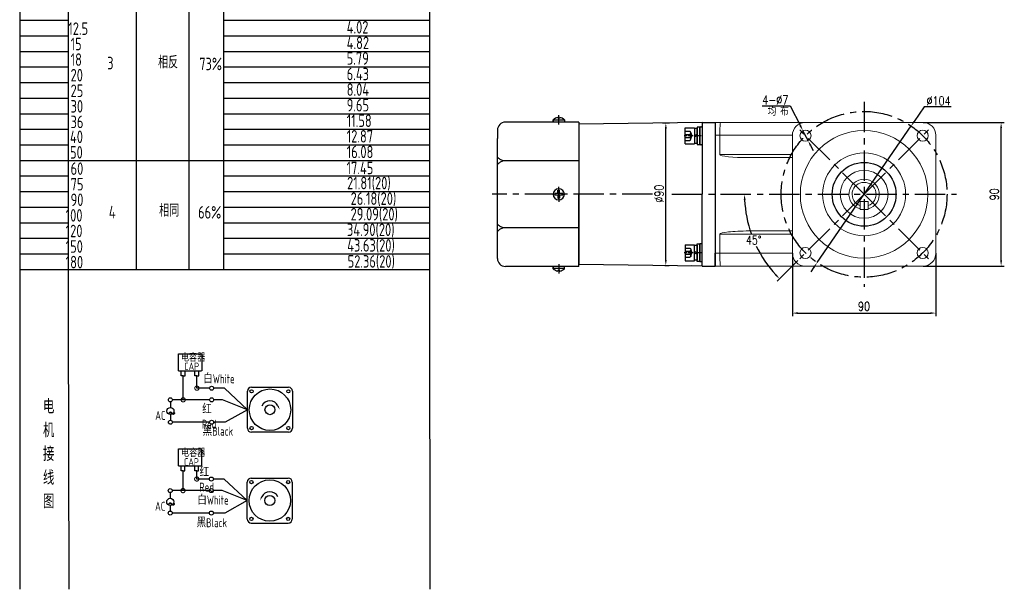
# Model space of a CAD drawing. Header units: inches. Extents: x 837 to 6223, y -2862 to 3098.
# Tile 88 of 139: x 3209 to 3827, y 161 to 518. Entities that reach past the tile are written whole.
import ezdxf

# ---------------------------------------------------------------- set-up
doc = ezdxf.new("R2010")
doc.units = ezdxf.units.IN
doc.header["$LTSCALE"] = 10
doc.header["$MEASUREMENT"] = 0
doc.linetypes.add('CENTER', pattern=[10.16, 6.35, -1.27, 1.27, -1.27])
doc.linetypes.add('HIDDEN', pattern=[1.905, 1.27, -0.635])
for name, color, linetype in [('1轮廓实线层', 7, 'Continuous'), ('2细线层', 4, 'Continuous'), ('3中心线层', 1, 'CENTER'), ('4虚线层', 6, 'HIDDEN'), ('6文字层', 3, 'Continuous'), ('7标注层', 4, 'Continuous')]:
    doc.layers.add(name, color=color, linetype=linetype)
doc.styles.add('PC_TEXTSTYLE', font='isocp.shx', dxfattribs={"width": 0.8, "bigfont": 'HZFS.SHX'})
doc.styles.add('TH_GBDIM', font='romans.shx', dxfattribs={"width": 0.8, "bigfont": 'gbcbig.shx'})
doc.dimstyles.new('TH_GBDIM', dxfattribs={"dimtxt": 3.5, "dimasz": 2.5, "dimexe": 2, "dimexo": 0, "dimgap": 1, "dimtad": 1, "dimdec": 4, "dimdsep": 46, "dimtxsty": 'TH_GBDIM', "dimcen": 0.09, "dimclrd": 4, "dimclre": 4, "dimclrt": 3, "dimadec": 0, "dimazin": 0, "dimtfac": 1, "dimtdec": 4, "dimtmove": 0, "dimatfit": 3, "dimfxl": 1, "dimtzin": 0, "dimarcsym": 0})
doc.dimstyles.new('角度标注', dxfattribs={"dimtxt": 3.5, "dimasz": 3, "dimexe": 2, "dimexo": 0, "dimgap": 1, "dimtad": 1, "dimtih": 1, "dimtoh": 1, "dimdsep": 46, "dimtxsty": 'PC_TEXTSTYLE', "dimsah": 1, "dimcen": 0.09, "dimclrd": 4, "dimclrt": 3, "dimadec": 0, "dimazin": 0, "dimtfac": 0.7, "dimtmove": 0, "dimatfit": 0, "dimfxl": 1, "dimtzin": 0, "dimarcsym": 0})

# ---------------------------------------------------------------- blocks, each defined once
blk = doc.blocks.new('_DotSmall')
at = {"color": 0, "linetype": 'ByBlock', "const_width": 0.5}
blk.add_lwpolyline([(-0.0625, 0, 1), (0.0625, 0, 1)], format="xyb", close=True, dxfattribs=at)
blk = doc.blocks.new('*D613')
at = {"layer": '7标注层', "color": 4, "lineweight": -2, "transparency": 16777216}
for p, q in [((3617.11, 453.34), (3612.73, 453.34)), ((3614.73, 367.45), (3614.73, 449.84)), ((3614.1, 363.95), (3616.73, 363.95))]:
    blk.add_line(p, q, dxfattribs=at)
at = {"layer": '7标注层', "color": 4, "transparency": 16777216}
for points in [[(3614.15, 449.84), (3615.31, 449.84), (3614.73, 453.34)], [(3614.15, 367.45), (3615.31, 367.45), (3614.73, 363.95)]]:
    blk.add_solid(points, dxfattribs=at)
at = {"layer": 'Defpoints', "color": 0, "transparency": 16777216}
for p in [(3614.73, 453.34), (3617.11, 453.34), (3614.1, 363.95)]:
    blk.add_point(p, dxfattribs=at)
at = {"layer": '7标注层', "color": 3, "transparency": 16777216, "insert": (3610.48, 409.03), "char_height": 5.5, "attachment_point": 5, "rotation": 90, "style": 'TH_GBDIM'}
blk.add_mtext('%%C90', dxfattribs=at)
blk = doc.blocks.new('*D746')
at = {"layer": '7标注层', "color": 4, "lineweight": -2, "transparency": 16777216}
for p, q in [((3776.1, 453.62), (3827.04, 453.62)), ((3825.04, 367.12), (3825.04, 450.12)), ((3776.1, 363.62), (3827.04, 363.62))]:
    blk.add_line(p, q, dxfattribs=at)
at = {"layer": '7标注层', "color": 4, "transparency": 16777216}
for points in [[(3824.46, 450.12), (3825.62, 450.12), (3825.04, 453.62)], [(3824.46, 367.12), (3825.62, 367.12), (3825.04, 363.62)]]:
    blk.add_solid(points, dxfattribs=at)
at = {"layer": 'Defpoints', "color": 0, "transparency": 16777216}
for p in [(3776.1, 453.62), (3825.04, 453.62), (3776.1, 363.62)]:
    blk.add_point(p, dxfattribs=at)
at = {"layer": '7标注层', "color": 3, "transparency": 16777216, "insert": (3820.79, 408.62), "char_height": 5.5, "attachment_point": 5, "rotation": 90, "style": 'TH_GBDIM'}
blk.add_mtext('90', dxfattribs=at)
blk = doc.blocks.new('*D747')
at = {"layer": '7标注层', "color": 4, "lineweight": -2, "transparency": 16777216}
for p, q in [((3694.1, 371.62), (3694.1, 332.12)), ((3784.1, 371.62), (3784.1, 332.12)), ((3697.6, 334.12), (3780.6, 334.12))]:
    blk.add_line(p, q, dxfattribs=at)
at = {"layer": '7标注层', "color": 4, "transparency": 16777216}
for points in [[(3697.6, 334.7), (3697.6, 333.53), (3694.1, 334.12)], [(3780.6, 334.7), (3780.6, 333.53), (3784.1, 334.12)]]:
    blk.add_solid(points, dxfattribs=at)
at = {"layer": 'Defpoints', "color": 0, "transparency": 16777216}
for p in [(3694.1, 371.62), (3784.1, 371.62), (3784.1, 334.12)]:
    blk.add_point(p, dxfattribs=at)
at = {"layer": '7标注层', "color": 3, "transparency": 16777216, "insert": (3739.1, 338.37), "char_height": 5.5, "attachment_point": 5, "style": 'TH_GBDIM'}
blk.add_mtext('90', dxfattribs=at)
blk = doc.blocks.new('*D748')
at = {"layer": '7标注层', "color": 4, "lineweight": -2, "transparency": 16777216}
for p, q in [((3675.15, 464.02), (3692.7, 464.02)), ((3692.7, 464.02), (3699.12, 451.61)), ((3703.94, 442.29), (3700.73, 448.5)), ((3705.55, 439.18), (3707.16, 436.07))]:
    blk.add_line(p, q, dxfattribs=at)
at = {"layer": '7标注层', "color": 4, "transparency": 16777216}
for points in [[(3699.64, 451.88), (3698.6, 451.34), (3700.73, 448.5)], [(3706.07, 439.44), (3705.03, 438.91), (3703.94, 442.29)]]:
    blk.add_solid(points, dxfattribs=at)
at = {"layer": 'Defpoints', "color": 0, "transparency": 16777216}
for p in [(3700.73, 448.5), (3703.94, 442.29)]:
    blk.add_point(p, dxfattribs=at)
at = {"layer": '7标注层', "color": 3, "transparency": 16777216, "insert": (3683.42, 467.77), "char_height": 5.5, "attachment_point": 5, "style": 'TH_GBDIM'}
blk.add_mtext('{4-∅7}', dxfattribs=at)
blk = doc.blocks.new('*D618')
at = {"layer": '7标注层', "color": 4, "lineweight": -2, "transparency": 16777216}
for p, q in [((3776.82, 463.45), (3770.56, 454.35)), ((3793.74, 463.45), (3776.82, 463.45)), ((3709.63, 365.78), (3768.58, 451.47)), ((3707.65, 362.9), (3705.66, 360.02))]:
    blk.add_line(p, q, dxfattribs=at)
at = {"layer": '7标注层', "color": 4, "transparency": 16777216}
for points in [[(3770.08, 454.68), (3771.04, 454.02), (3768.58, 451.47)], [(3707.17, 363.23), (3708.13, 362.57), (3709.63, 365.78)]]:
    blk.add_solid(points, dxfattribs=at)
at = {"layer": 'Defpoints', "color": 0, "transparency": 16777216}
for p in [(3768.58, 451.47), (3709.63, 365.78)]:
    blk.add_point(p, dxfattribs=at)
at = {"layer": '7标注层', "color": 3, "transparency": 16777216, "insert": (3785.78, 467.2), "char_height": 5.5, "attachment_point": 5, "style": 'TH_GBDIM'}
blk.add_mtext('{∅104}{}{}', dxfattribs=at)
blk = doc.blocks.new('*D619')
at = {"layer": '7标注层', "color": 0, "lineweight": -2, "transparency": 16777216}
blk.add_line((3697.55, 367.07), (3684.66, 354.18), dxfattribs=at)
at = {"layer": '7标注层', "color": 4, "lineweight": -2, "transparency": 16777216}
for start, end in [(182.67401, 199.43177), (205.63794, 222.32599)]:
    blk.add_arc((3739.1, 408.62), 75, start, end, dxfattribs=at)
at = {"layer": '7标注层', "color": 4, "transparency": 16777216}
for points in [[(3663.6, 405.11), (3664.77, 405.14), (3664.1, 408.62)], [(3684.08, 358.53), (3683.23, 357.72), (3686.07, 355.59)]]:
    blk.add_solid(points, dxfattribs=at)
at = {"layer": 'Defpoints', "color": 0, "transparency": 16777216}
for p in [(3589.74, 408.62), (3739.1, 408.62), (3797.1, 408.62), (3666.66, 389.21), (3697.55, 367.07)]:
    blk.add_point(p, dxfattribs=at)
at = {"layer": '7标注层', "color": 3, "transparency": 16777216, "insert": (3669.81, 379.92), "char_height": 5.5, "attachment_point": 5, "style": 'TH_GBDIM'}
blk.add_mtext('45°', dxfattribs=at)
blk = doc.blocks.new('GB／T70.1M6M10')
at = {"layer": '1轮廓实线层'}
for p, q in [((0, -5), (0, 5)), ((0, 5), (6, 5)), ((6, 5), (6, -5)), ((0, -5), (6, -5))]:
    blk.add_line(p, q, dxfattribs=at)
at = {"layer": '3中心线层', "ltscale": 0.05}
blk.add_line((10.11, 0), (-0.6, 0), dxfattribs=at)
at = {"layer": '4虚线层'}
for p, q in [((0, 2.86), (3, 2.86)), ((0, 0.95), (3, 0.95)), ((3.6, 1.91), (4.15, 0)), ((3.6, -1.91), (4.15, 0)), ((0, -0.95), (3, -0.95)), ((0, -2.86), (3, -2.86))]:
    blk.add_line(p, q, dxfattribs=at)
for centre in [(2.54, 1.91), (2.54, 0), (2.54, -1.91)]:
    blk.add_arc(centre, 1.06, 295.62979, 64.37021, dxfattribs=at)
blk = doc.blocks.new('GB848_6_1.6_R')
at = {"layer": '1轮廓实线层'}
for p, q in [((-3.2, 1.6), (-5.5, 1.6)), ((-5.5, 1.6), (-5.5, 0)), ((-5.5, 0), (-3.2, 0)), ((3.2, 1.6), (-3.2, 1.6)), ((-3.2, 0), (3.2, 0)), ((5.5, 1.6), (3.2, 1.6)), ((3.2, 0), (5.5, 0)), ((5.5, 0), (5.5, 1.6))]:
    blk.add_line(p, q, dxfattribs=at)
blk = doc.blocks.new('GB93_6_0.8_R')
at = {"layer": '1轮廓实线层'}
for p, q in [((4.65, 1.6), (-4.65, 1.6)), ((-4.65, 1.6), (-4.65, 0)), ((-4.65, 0), (4.65, 0)), ((0, 0), (-0.69, 1.6)), ((0.86, 0), (0.17, 1.6)), ((4.65, 0), (4.65, 1.6))]:
    blk.add_line(p, q, dxfattribs=at)

msp = doc.modelspace()

# ---------------------------------------------------------------- linework, layer by layer
for p, q in [((3544.10366, 454.17717), (3544.10366, 455.30977)), ((3544.10366, 455.30977), (3544.10366, 453.87442)), ((3551.10366, 455.21536), (3544.10366, 455.21536)), ((3547.00366, 456.90262), (3547.00366, 456.47442)), ((3548.20366, 456.47442), (3547.00366, 456.47442)), ((3548.20366, 456.90262), (3548.20366, 456.47442)), ((3551.10366, 455.30977), (3551.10366, 453.87442)), ((3637.60366, 453.62442), (3560.10366, 452.55698)), ((3637.60366, 453.62442), (3645.60366, 453.62442)), ((3637.60366, 453.62442), (3637.60366, 453.62143)), ((3637.60366, 453.62442), (3637.60366, 408.62442)), ((3637.60366, 453.62442), (3637.60366, 408.62442)), ((3645.60366, 453.62442), (3645.60366, 445.62442)), ((3645.60366, 453.62442), (3645.60366, 445.62442)), ((3636.00366, 450.47458), (3636.00366, 440.07458)), ((3637.60366, 363.62442), (3637.60366, 408.62442)), ((3637.60366, 363.62442), (3637.60366, 408.62442)), ((3636.00366, 366.78024), (3636.00366, 377.18024)), ((3645.60366, 363.62442), (3645.60366, 371.62442)), ((3645.60366, 363.62442), (3645.60366, 371.62442)), ((3637.60366, 363.62442), (3560.10366, 364.69186)), ((3544.10366, 361.93907), (3544.10366, 363.37442)), ((3544.10366, 363.07167), (3544.10366, 361.93907)), ((3551.10366, 362.03348), (3544.10366, 362.03348)), ((3548.20366, 360.77442), (3547.00366, 360.77442)), ((3547.00366, 360.34622), (3547.00366, 360.77442)), ((3548.20366, 360.34622), (3548.20366, 360.77442)), ((3551.10366, 361.93907), (3551.10366, 363.37442)), ((3637.60366, 363.62442), (3631.0454, 363.71475)), ((3637.60366, 363.62442), (3637.60366, 363.62741)), ((3637.60366, 363.62442), (3645.60366, 363.62442))]:
    msp.add_line(p, q)
at = {"color": 7, "linetype": 'Continuous', "lineweight": 15}
for p, q in [((3645.60366, 453.62442), (3649.0419, 453.62442)), ((3649.0419, 453.62442), (3702.10366, 453.62442)), ((3776.10366, 453.62442), (3702.10366, 453.62442)), ((3648.60366, 445.62442), (3645.60366, 445.62442)), ((3694.10366, 445.62442), (3648.60366, 445.62442)), ((3648.60366, 433.62442), (3648.60366, 445.62442)), ((3694.10366, 445.62442), (3694.10366, 371.62442)), ((3784.10366, 371.62442), (3784.10366, 445.62442)), ((3648.60366, 433.62442), (3694.10366, 433.62442)), ((3694.10366, 431.62442), (3666.91322, 431.62442)), ((3741.60366, 404.12442), (3736.60366, 404.12442)), ((3736.60366, 399.12442), (3736.60366, 404.12442)), ((3741.60366, 404.12442), (3741.60366, 399.12442)), ((3741.60366, 399.12442), (3736.60366, 399.12442)), ((3694.10366, 383.62442), (3648.60366, 383.62442)), ((3648.60366, 383.62442), (3648.60366, 371.62442)), ((3666.91322, 385.62442), (3694.10366, 385.62442)), ((3645.60366, 371.62442), (3648.60366, 371.62442)), ((3648.60366, 371.62442), (3694.10366, 371.62442)), ((3649.0419, 363.62442), (3645.60366, 363.62442)), ((3702.10366, 363.62442), (3649.0419, 363.62442)), ((3702.10366, 363.62442), (3776.10366, 363.62442))]:
    msp.add_line(p, q, dxfattribs=at)
for centre, radius in [((3702.33411, 445.39397), 3.5), ((3739.10366, 408.62442), 40), ((3775.87321, 445.39397), 3.5), ((3739.10366, 408.62442), 26), ((3739.10366, 408.62442), 15), ((3702.33411, 371.85487), 3.5), ((3775.87321, 371.85487), 3.5)]:
    msp.add_circle(centre, radius, dxfattribs=at)
for centre, radius, start, end in [((3548.56355, 450.62628), 6.46728, 103.95724298, 133.59914619), ((3546.64376, 450.62628), 6.46728, 46.40085381, 76.04275702), ((3636.40366, 450.47458), 0.4, 90, 180), ((3637.20366, 451.27458), 0.4, 270, 0), ((3636.40366, 440.07458), 0.4, 180, 270), ((3637.20366, 439.27458), 0.4, 0, 90), ((3636.40366, 377.18024), 0.4, 90, 180), ((3637.20366, 377.98024), 0.4, 270, 0), ((3636.40366, 366.78024), 0.4, 180, 270), ((3637.20366, 365.98024), 0.4, 0, 90), ((3548.56355, 366.62256), 6.46728, 226.40085381, 256.04275702), ((3546.64376, 366.62256), 6.46728, 283.95724298, 313.59914619)]:
    msp.add_arc(centre, radius, start, end)
for centre, radius, start, end in [((3702.10366, 445.62442), 8, 90, 180), ((3776.10366, 445.62442), 8, 0, 90), ((3739.10366, 408.62442), 9.5, 285.25753483, 254.74247148), ((3739.10366, 408.62442), 7.5, 289.47122063, 250.52877937), ((3739.10366, 408.62442), 9.5, 269.98842936, 270.01157064), ((3702.10366, 371.62442), 8, 180, 270), ((3776.10366, 371.62442), 8, 270, 0)]:
    msp.add_arc(centre, radius, start, end, dxfattribs=at)
for centre, major_axis, ratio, start_param, end_param in [((3649.0419, 445.62442), (0, 8), 0.054780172, 0, 1.570796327), ((3666.91322, 433.62442), (18.30956, 0), 0.109232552, 3.141592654, 4.71238898), ((3666.91322, 383.62442), (-18.30956, 0), 0.109232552, 4.71238898, 6.283185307), ((3649.0419, 371.62442), (0, 8), 0.054780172, 1.570796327, 3.141592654)]:
    msp.add_ellipse(centre, major_axis=major_axis, ratio=ratio, start_param=start_param, end_param=end_param, dxfattribs=at)
for points in [[(3636.40366, 450.87458), (3637.20366, 450.87458)], [(3637.20366, 439.67458), (3636.40366, 439.67458)], [(3637.20366, 377.58024), (3636.40366, 377.58024)], [(3636.40366, 366.38024), (3637.20366, 366.38024)]]:
    msp.add_open_spline(points, degree=1)
for points, knots in [([(3736.60366, 402.08607), (3736.60366, 402.02295), (3736.60366, 401.89663), (3736.60366, 401.7301), (3736.60366, 401.6109), (3736.60366, 401.55892), (3736.60366, 401.55469), (3736.60366, 401.55335)], [0, 0, 0, 0, 0.233369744, 0.467050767, 0.691530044, 0.902046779, 1, 1, 1, 1]), ([(3741.60366, 401.55335), (3741.60366, 401.55874), (3741.60366, 401.56952), (3741.60366, 401.653), (3741.60366, 401.77714), (3741.60366, 401.92829), (3741.60366, 402.03612), (3741.60366, 402.08607)], [0, 0, 0, 0, 0.198786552, 0.397408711, 0.600670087, 0.815045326, 1, 1, 1, 1])]:
    msp.add_open_spline(points, degree=3, knots=knots, dxfattribs=at)
at = {"layer": '1轮廓实线层'}
for p, q in [((3466.41128, 796.21077), (3466.41128, 349.28546)), ((3209.46445, 625.69859), (3209.46445, 321.2243)), ((3209.46445, 619.72821), (3209.46445, 304.59293)), ((3549.59072, 453.87442), (3514.10366, 453.87442)), ((3560.10366, 453.87442), (3549.59072, 453.87442)), ((3560.10366, 453.87442), (3560.10366, 452.67442)), ((3560.10366, 452.67442), (3560.10366, 429.62531)), ((3560.10366, 452.55698), (3560.10366, 364.69186)), ((3509.10366, 448.87442), (3509.10366, 443.61952)), ((3509.10366, 373.62932), (3509.10366, 443.61952)), ((3560.10366, 429.62531), (3512.82745, 429.62531)), ((3560.10366, 429.62531), (3560.10366, 408.62442)), ((3547.10366, 409.12442), (3545.10366, 409.12442)), ((3545.10366, 408.62442), (3545.10366, 409.12442)), ((3545.10366, 408.62442), (3545.10366, 408.12442)), ((3547.10366, 408.12442), (3545.10366, 408.12442)), ((3547.10366, 409.12442), (3547.10366, 411.12442)), ((3547.10366, 411.12442), (3548.10366, 411.12442)), ((3547.10366, 408.12442), (3547.10366, 406.12442)), ((3548.10366, 409.12442), (3548.10366, 411.12442)), ((3550.10366, 409.12442), (3548.10366, 409.12442)), ((3550.10366, 408.12442), (3548.10366, 408.12442)), ((3548.10366, 408.12442), (3548.10366, 406.12442)), ((3550.10366, 408.62442), (3550.10366, 409.12442)), ((3550.10366, 408.62442), (3550.10366, 408.12442)), ((3560.10366, 387.62353), (3560.10366, 408.62442)), ((3547.10366, 406.12442), (3548.10366, 406.12442)), ((3560.10366, 387.62353), (3512.82745, 387.62353)), ((3560.10366, 364.57442), (3560.10366, 387.62353)), ((3509.10366, 368.37442), (3509.10366, 373.62932)), ((3209.46445, 364.40489), (3209.46445, 160.87336)), ((3560.10366, 363.37442), (3560.10366, 364.57442)), ((3549.59072, 363.37442), (3514.10366, 363.37442)), ((3560.10366, 363.37442), (3549.59072, 363.37442)), ((3209.46445, 349.28546), (3209.46445, 160.87336)), ((3466.41128, 349.28546), (3466.72337, 160.87337))]:
    msp.add_line(p, q, dxfattribs=at)
at = {"layer": '1轮廓实线层', "color": 0}
for p, q in [((3645.60366, 453.62442), (3645.60366, 363.62442)), ((3645.60366, 453.62442), (3645.60366, 363.62442)), ((3645.60366, 451.62442), (3645.60366, 450.72442)), ((3645.60366, 451.62442), (3645.60366, 450.72442))]:
    msp.add_line(p, q, dxfattribs=at)
at = {"layer": '1轮廓实线层'}
msp.add_circle((3739.10366, 408.62442), 20, dxfattribs=at)
for centre, radius, start, end in [((3514.10366, 448.87442), 5, 90, 180), ((3547.60366, 408.62442), 3.5, 0, 180), ((3547.60366, 408.62442), 3.5, 180, 0), ((3514.10366, 368.37442), 5, 180, 270)]:
    msp.add_arc(centre, radius, start, end, dxfattribs=at)
for points in [[(3512.82745, 429.62531), (3510.7951, 430.49316), (3509.10366, 431.91097)], [(3512.82745, 429.62531), (3510.7951, 428.75746), (3509.10366, 427.33965)], [(3512.82745, 387.62353), (3510.7951, 388.49138), (3509.10366, 389.90919)], [(3512.82745, 387.62353), (3510.7951, 386.75568), (3509.10366, 385.33787)]]:
    msp.add_spline(points, degree=3, dxfattribs=at)
at = {"layer": '2细线层'}
for p, q in [((3239.99072, 332.17535), (3239.99072, 592.00925)), ((3282.64809, 361.48686), (3282.64809, 592.00925)), ((3315.82068, 361.48686), (3315.82068, 592.00925)), ((3337.48778, 361.48686), (3337.48778, 592.00925)), ((3209.46445, 517.81495), (3239.99072, 517.81495)), ((3337.48778, 517.81495), (3466.41128, 517.81495)), ((3209.46445, 508.04445), (3239.99072, 508.04445)), ((3337.48778, 508.04445), (3466.41128, 508.04445)), ((3209.46445, 498.27394), (3239.99072, 498.27394)), ((3337.48778, 498.27394), (3466.41128, 498.27394)), ((3209.46445, 488.50344), (3239.99072, 488.50344)), ((3337.48778, 488.50344), (3466.41128, 488.50344)), ((3209.46445, 478.73293), (3239.99072, 478.73293)), ((3337.48778, 478.73293), (3466.41128, 478.73293)), ((3209.46445, 468.96243), (3239.99072, 468.96243)), ((3337.48778, 468.96243), (3466.41128, 468.96243)), ((3209.46445, 459.19192), (3239.99072, 459.19192)), ((3337.48778, 459.19192), (3466.41128, 459.19192)), ((3209.46445, 449.42142), (3239.99072, 449.42142)), ((3337.48778, 449.42142), (3466.41128, 449.42142)), ((3209.46445, 439.65091), (3239.99072, 439.65091)), ((3337.48778, 439.65091), (3466.41128, 439.65091)), ((3209.46445, 429.8804), (3337.48778, 429.8804)), ((3337.48778, 429.8804), (3466.41128, 429.8804)), ((3209.46445, 420.1099), (3239.99072, 420.1099)), ((3337.48778, 420.1099), (3466.41128, 420.1099)), ((3209.46445, 410.33939), (3239.99072, 410.33939)), ((3337.48778, 410.33939), (3466.41128, 410.33939)), ((3209.46445, 400.56889), (3239.99072, 400.56889)), ((3337.48778, 400.56889), (3466.41128, 400.56889)), ((3209.46445, 390.79838), (3239.99072, 390.79838)), ((3337.48778, 390.79838), (3466.41128, 390.79838)), ((3209.46445, 381.02788), (3239.99072, 381.02788)), ((3337.48778, 381.02788), (3466.41128, 381.02788)), ((3209.46445, 371.25737), (3239.99072, 371.25737)), ((3337.48778, 371.25737), (3466.41128, 371.25737)), ((3209.46445, 361.48686), (3337.48778, 361.48686)), ((3337.48778, 361.48686), (3466.41128, 361.48686)), ((3240.44165, 160.87337), (3239.99072, 332.17535)), ((3309.10415, 297.97172), (3309.10415, 308.65062)), ((3309.10415, 308.65062), (3323.63648, 308.65062)), ((3323.63648, 308.65062), (3323.63648, 297.97172)), ((3309.10415, 297.97172), (3323.57817, 297.97172)), ((3310.8078, 294.77561), (3310.8078, 297.97172)), ((3313.15507, 294.77561), (3313.15507, 297.97172)), ((3319.41364, 294.78318), (3319.41364, 297.9793)), ((3321.76091, 294.78318), (3321.76091, 297.9793)), ((3312.01535, 294.77561), (3310.8078, 294.77561)), ((3311.98143, 294.77561), (3313.18898, 294.77561)), ((3312.01535, 279.71911), (3312.01535, 294.77561)), ((3320.62119, 294.78318), (3319.41364, 294.78318)), ((3320.58728, 294.78318), (3321.79483, 294.78318)), ((3320.62119, 287.01808), (3320.62119, 294.8144)), ((3328.56775, 287.01808), (3320.62119, 287.01808)), ((3337.89842, 287.01808), (3331.08281, 287.01808)), ((3352.32741, 273.51941), (3337.89842, 287.01808)), ((3328.57359, 279.71911), (3312.01535, 279.71911)), ((3352.32741, 273.51941), (3338.33539, 265.65942)), ((3328.56775, 265.65942), (3305.29927, 265.65942)), ((3338.33539, 265.65942), (3331.08281, 265.65942)), ((3309.02023, 238.28197), (3309.02023, 248.96088)), ((3309.02023, 248.96088), (3323.55256, 248.96088)), ((3323.55256, 248.96088), (3323.55256, 238.28197)), ((3309.02023, 238.28197), (3323.49425, 238.28197)), ((3310.72388, 235.08586), (3310.72388, 238.28197)), ((3311.93143, 235.08586), (3310.72388, 235.08586)), ((3311.89751, 222.75539), (3311.89751, 235.08586)), ((3311.89751, 235.08586), (3313.10506, 235.08586)), ((3313.07115, 235.08586), (3313.07115, 238.28197)), ((3319.32972, 235.09343), (3319.32972, 238.28955)), ((3320.53727, 235.09343), (3319.32972, 235.09343)), ((3320.50336, 235.09343), (3321.71091, 235.09343)), ((3320.50336, 230.05436), (3320.50336, 235.08699)), ((3321.67699, 235.09343), (3321.67699, 238.28955)), ((3328.44991, 230.05436), (3320.50336, 230.05436)), ((3337.78059, 230.05436), (3330.96498, 230.05436)), ((3352.20958, 216.55569), (3337.78059, 230.05436)), ((3328.45576, 222.75539), (3311.89751, 222.75539)), ((3352.20958, 216.55569), (3338.21755, 208.6957)), ((3328.44991, 208.6957), (3305.18144, 208.6957)), ((3338.21755, 208.6957), (3330.96498, 208.6957)), ((3354.71892, 202.44067), (3377.93027, 202.44067))]:
    msp.add_line(p, q, dxfattribs=at)
at = {"layer": '2细线层', "color": 4}
for p, q in [((3352.32741, 261.91373), (3352.32741, 285.12508)), ((3354.83675, 287.63442), (3378.0481, 287.63442)), ((3380.55744, 285.12508), (3380.55744, 261.91373)), ((3378.0481, 259.40439), (3354.83675, 259.40439)), ((3355.86459, 259.40439), (3354.83675, 259.40439)), ((3354.71892, 230.6707), (3377.93027, 230.6707)), ((3352.20958, 204.95001), (3352.20958, 228.16136)), ((3380.4396, 228.16136), (3380.4396, 204.95001))]:
    msp.add_line(p, q, dxfattribs=at)
at = {"layer": '2细线层'}
for points in [[(3371.4763, 275.86674, 0, 0, 0), (3371.4763, 275.86674, 0.941, 0, 0), (3372.60285, 273.45084, 0, 0, 0)], [(3361.29072, 218.90302, 0, 0, 0), (3361.29072, 218.90302, 0.941, 0, 0), (3360.16417, 216.48712, 0, 0, 0)]]:
    msp.add_lwpolyline(points, format="xyseb", dxfattribs=at)
for centre in [(3329.82528, 287.01808), (3303.98685, 279.71911), (3329.83112, 279.71911), (3304.00759, 265.65942), (3329.82528, 265.65942), (3329.70745, 230.05436), (3303.86901, 222.75539), (3329.71329, 222.75539), (3303.88975, 208.6957), (3329.70745, 208.6957)]:
    msp.add_circle(centre, 1.25753, dxfattribs=at)
at = {"layer": '2细线层', "color": 4}
for centre, radius in [((3366.44243, 273.51941), 12.99077), ((3354.90903, 285.0528), 1.01942), ((3377.97582, 285.0528), 1.01942), ((3366.44243, 273.51941), 3.13667), ((3354.90903, 261.98601), 1.01942), ((3377.97582, 261.98601), 1.01942), ((3366.32459, 216.55569), 12.99077), ((3354.7912, 228.08908), 1.01942), ((3377.85798, 228.08908), 1.01942), ((3366.32459, 216.55569), 3.13667), ((3354.7912, 205.02229), 1.01942), ((3377.85798, 205.02229), 1.01942)]:
    msp.add_circle(centre, radius, dxfattribs=at)
for centre, start, end in [((3354.83675, 285.12508), 90, 180), ((3378.0481, 285.12508), 0, 90), ((3354.83675, 261.91373), 180, 270), ((3378.0481, 261.91373), 270, 0), ((3354.71892, 228.16136), 90, 180), ((3377.93027, 228.16136), 0, 90), ((3354.71892, 204.95001), 180, 270), ((3377.93027, 204.95001), 270, 0)]:
    msp.add_arc(centre, 2.50934, start, end, dxfattribs=at)
at = {"layer": '2细线层'}
for centre in [(3366.44243, 273.51941), (3366.32459, 216.55569)]:
    msp.add_arc(centre, 5.55426, 25, 156.22351377, dxfattribs=at)
at = {"layer": '3中心线层', "ltscale": 0.3}
for p, q in [((3739.10366, 466.62442), (3739.10366, 350.62442)), ((3739.10366, 408.62442), (3697.54861, 450.17946)), ((3739.10366, 408.62442), (3780.6587, 450.17946)), ((3606.38511, 408.62442), (3505.89081, 408.62442)), ((3618.59011, 408.62442), (3797.10366, 408.62442)), ((3739.10366, 408.62442), (3697.54861, 367.06938)), ((3739.10366, 408.62442), (3780.6587, 367.06938))]:
    msp.add_line(p, q, dxfattribs=at)
at = {"layer": '3中心线层'}
for p, q in [((3547.60366, 452.34887), (3547.60366, 458.20523)), ((3547.60366, 407.57152), (3547.60366, 413.35273)), ((3547.60366, 409.67732), (3547.60366, 403.89611)), ((3547.60366, 364.89997), (3547.60366, 359.04361))]:
    msp.add_line(p, q, dxfattribs=at)
at = {"layer": '3中心线层', "ltscale": 0.3}
msp.add_circle((3739.10366, 408.62442), 52, dxfattribs=at)
at = {"layer": '7标注层'}
for p, q in [((3304.00032, 278.46165), (3304.00256, 274.90159)), ((3312.01535, 279.71911), (3305.24438, 279.71911)), ((3336.60718, 279.71911), (3331.08865, 279.71911)), ((3352.32741, 273.51941), (3336.60718, 279.71911)), ((3304.00534, 270.47701), (3304.00759, 266.91695)), ((3311.89751, 222.75539), (3305.12654, 222.75539)), ((3336.48935, 222.75539), (3330.97082, 222.75539)), ((3352.20958, 216.55569), (3336.48935, 222.75539)), ((3303.88248, 221.49793), (3303.88473, 217.93787)), ((3303.88751, 213.51329), (3303.88975, 209.95323))]:
    msp.add_line(p, q, dxfattribs=at)
for centre in [(3304.00395, 272.6893), (3303.88612, 215.72558)]:
    msp.add_circle(centre, 2.21229, dxfattribs=at)

# ---------------------------------------------------------------- block references
at = {"layer": '1轮廓实线层'}
msp.add_blockref('GB／T70.1M6M10', (3626.80366, 445.27458), dxfattribs=at)
for name, rotation in [('GB93_6_0.8_R', 89.99999999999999), ('GB848_6_1.6_R', 270)]:
    msp.add_blockref(name, (3634.40366, 445.27458), dxfattribs=dict(at, rotation=rotation))
at = {"layer": '1轮廓实线层', "xscale": -1}
for name, p, rotation in [('GB／T70.1M6M10', (3626.80365, 371.97425), 179.9999986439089), ('GB848_6_1.6_R', (3634.40365, 371.97425), 269.9999986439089), ('GB93_6_0.8_R', (3634.40365, 371.97425), 89.99999864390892)]:
    msp.add_blockref(name, p, dxfattribs=dict(at, rotation=rotation))
at = {"layer": '2细线层'}
for p, xscale, yscale, zscale, rotation in [((3320.62119, 287.01808), 5.299573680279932, 5.299573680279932, 5.299573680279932, 0.05529606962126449), ((3312.01535, 279.71911), 5.299573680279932, 5.299573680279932, 5.299573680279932, 0.05529606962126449), ((3320.50336, 230.05436), 5.299573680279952, 5.299573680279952, 5.299573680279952, 0.05529606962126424), ((3311.89751, 222.75539), 5.299573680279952, 5.299573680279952, 5.299573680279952, 0.05529606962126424)]:
    msp.add_blockref('_DotSmall', p, dxfattribs=dict(at, xscale=xscale, yscale=yscale, zscale=zscale, rotation=rotation))

# ---------------------------------------------------------------- texts
at = {"layer": '6文字层', "style": 'PC_TEXTSTYLE'}
for s, insert, char_height, width, attachment_point in [('{\\C3;                   12.5}', (3171.68642, 516.45893), 7.8539044, 91.6376662, 1), ('{\\C3;                4.02}', (3357.09679, 517.31765), 7.8539044, 91.6376662, 1), ('{\\C3;                   15}', (3173.14844, 506.81016), 7.8539044, 91.6376662, 1), ('{\\C3;                4.82}', (3357.09679, 507.54714), 7.8539044, 91.6376662, 1), ('{\\C3;                   18}', (3173.14844, 497.03965), 7.8539044, 91.6376662, 1), ('{\\C3;     3}', (3246.38606, 494.85129), 7.8539044, 91.6376662, 1), ('{\\C3;     相反}', (3278.28271, 495.4084), 7.8539044, 91.6376662, 1), ('{\\C3;  73%}', (3314.88806, 494.31312), 7.8539044, 91.6376662, 1), ('{\\C3;                5.79}', (3357.09679, 497.77664), 7.8539044, 91.6376662, 1), ('{\\C3;                6.43}', (3357.09679, 488.00613), 7.8539044, 91.6376662, 1), ('{\\C3;                   20}', (3173.14844, 487.26915), 7.8539044, 91.6376662, 1), ('{\\C3;                   25}', (3173.14844, 477.49864), 7.8539044, 91.6376662, 1), ('{\\C3;                8.04}', (3357.09679, 478.23562), 7.8539044, 91.6376662, 1), ('{\\C3;                   30}', (3173.14844, 467.72813), 7.8539044, 91.6376662, 1), ('{\\C3;                9.65}', (3357.09679, 468.46512), 7.8539044, 91.6376662, 1), ('{\\C3;均 布}', (3678.6434, 462.9879), 5, 38.9678296, 1), ('{\\C3;                   36}', (3173.14844, 457.95763), 7.8539044, 91.6376662, 1), ('{\\C3;                11.58}', (3357.09679, 458.69461), 7.8539044, 91.6376662, 1), ('{\\C3;                   40}', (3172.78903, 448.62256), 7.8539044, 91.6376662, 1), ('{\\C3;                12.87}', (3357.09679, 448.92411), 7.8539044, 91.6376662, 1), ('{\\C3;                   50}', (3172.78903, 438.85205), 7.8539044, 91.6376662, 1), ('{\\C3;                16.08}', (3357.09679, 439.1536), 7.8539044, 91.6376662, 1), ('{\\C3;                   60}', (3173.14844, 428.64611), 7.8539044, 91.6376662, 1), ('{\\C3;                17.45}', (3357.00745, 429.0824), 7.8539044, 91.6376662, 1), ('{\\C3;                 21.81(20)}', (3353.74817, 419.61259), 7.8539044, 91.6376662, 1), ('{\\C3;                   75}', (3173.14844, 418.87561), 7.8539044, 91.6376662, 1), ('{\\C3;                   90}', (3173.14844, 409.1051), 7.8539044, 91.6376662, 1), ('{\\C3;                  26.18(20)}', (3352.38438, 409.84209), 7.8539044, 91.6376662, 1), ('{\\C3;     相同}', (3278.9944, 402.45776), 7.8539044, 91.6376662, 1), ('{\\C3;                  100}', (3173.63327, 399.3346), 7.8539044, 91.6376662, 1), ('{\\C3;     4}', (3247.4199, 401.40716), 7.8539044, 91.6376662, 1), ('{\\C3;   66%}', (3310.5982, 401.23916), 7.8539044, 91.6376662, 1), ('{\\C3;                  29.09(20)}', (3352.38438, 400.07158), 7.8539044, 91.6376662, 1), ('{\\C3;                  120}', (3173.63327, 389.56409), 7.8539044, 91.6376662, 1), ('{\\C3;                34.90(20)}', (3357.26428, 390.30107), 7.8539044, 91.6376662, 1), ('{\\C3;                  150}', (3173.63327, 379.79358), 7.8539044, 91.6376662, 1), ('{\\C3;                43.63(20)}', (3357.40784, 380.53057), 7.8539044, 91.6376662, 1), ('{\\C3;                52.36(20)}', (3357.69504, 370.47307), 7.8539044, 91.6376662, 1), ('{\\C3;                  180}', (3173.63327, 370.02308), 7.8539044, 91.6376662, 1), ('\\pi0.61362;电容器', (3309.98853, 308.42969), 4.7060261, 25.3033154, 1), ('\\pi3.1962;CAP', (3309.46143, 303.03038), 4.7060261, 14.4740203, 1), ('白White', (3324.571, 295.68391), 5.590759, 19.2640921, 1), ('{\\C3;     电\\P     机\\P     接\\P     线\\P     图}', (3217.43703, 280.01436), 8.9248914, 175.8223704, 2), ('\\pi0.11496;~', (3302.00582, 276.70538), 11.3057572, 3.8477626, 1), ('\\pi2.1218;AC', (3292.34535, 272.72994), 5.590759, 10.0579945, 1), ('\\pi0.16814;红Red', (3323.71203, 276.57294), 5.590759, 14.2985603, 1), ('黑Black', (3324.17115, 262.82328), 5.590759, 20.0394661, 1), ('\\pi0.61362;电容器', (3310.0445, 248.71473), 4.7060261, 21.7768116, 1), ('\\pi3.1962;CAP', (3309.29986, 243.13241), 4.7060261, 14.4740203, 1), ('\\pi0.16814;红Red', (3322.12853, 237.07424), 5.590759, 14.2985603, 1), ('白White', (3320.83455, 219.61703), 5.590759, 21.6531437, 1), ('\\pi0.11496;~', (3301.88799, 219.74166), 11.3057572, 3.8477626, 1), ('\\pi2.1218;AC', (3292.22752, 215.76622), 5.590759, 10.0579945, 1), ('黑Black', (3320.35363, 205.43222), 5.590759, 20.9993997, 1)]:
    msp.add_mtext(s, dxfattribs=dict(at, insert=insert, char_height=char_height, width=width, attachment_point=attachment_point))

# ---------------------------------------------------------------- dimensions: what is measured, and where the dimension line sits
at = {"layer": '7标注层'}
for p1, p2, text, picture, middle in [((3703.94206, 442.28519), (3700.72615, 448.50275), '{4-<>}', '*D748', (3683.42374, 464.02047)), ((3709.63218, 365.78247), (3768.57513, 451.46636), '{<>}{}{}', '*D618', (3785.77784, 463.44582))]:
    dim = msp.add_diameter_dim_2p(p1=p1, p2=p2, text=text, dimstyle='TH_GBDIM', override={"dimtxt": 5.5, "dimasz": 3.5, "dimtoh": 1, "dimdec": 0}, dxfattribs=at)
    dim.commit()
    dim.dimension.update_dxf_attribs({"geometry": picture, "text_midpoint": middle, "dimtype": 163})
dim = msp.add_linear_dim(base=(3614.73025, 453.34208), p1=(3614.10173, 363.94812), p2=(3617.10515, 453.34208), angle=90, text='%%C90', dimstyle='TH_GBDIM', override={"dimtxt": 5.5, "dimasz": 3.5, "dimgap": 1.5, "dimdec": 1, "dimadec": 1}, dxfattribs=at)
dim.commit()
dim.dimension.update_dxf_attribs({"geometry": '*D613', "text_midpoint": (3614.73025, 409.02612), "dimtype": 160})
dim = msp.add_linear_dim(base=(3825.0409, 453.62442), p1=(3776.10366, 363.62442), p2=(3776.10366, 453.62442), angle=90, dimstyle='TH_GBDIM', override={"dimtxt": 5.5, "dimasz": 3.5, "dimgap": 1.5, "dimdec": 1, "dimadec": 1}, dxfattribs=at)
dim.commit()
dim.dimension.update_dxf_attribs({"geometry": '*D746', "text_midpoint": (3820.7909, 408.62442)})
dim = msp.add_angular_dim_2l(base=(3666.65828, 389.21274), line1=((3589.73685, 408.62442), (3797.10366, 408.62442)), line2=((3739.10366, 408.62442), (3697.54861, 367.06938)), dimstyle='角度标注', override={"dimtxt": 5.5, "dimasz": 3.5, "dimdec": 0, "dimtxsty": 'TH_GBDIM'}, dxfattribs=at)
dim.commit()
dim.dimension.update_dxf_attribs({"geometry": '*D619', "text_midpoint": (3669.81179, 379.92279)})
dim = msp.add_linear_dim(base=(3784.10366, 334.11791), p1=(3694.10366, 371.62442), p2=(3784.10366, 371.62442), dimstyle='TH_GBDIM', override={"dimtxt": 5.5, "dimasz": 3.5, "dimgap": 1.5, "dimdec": 1, "dimadec": 1}, dxfattribs=at)
dim.commit()
dim.dimension.update_dxf_attribs({"geometry": '*D747', "text_midpoint": (3739.10366, 338.36791)})

doc.saveas('drawing.dxf')
